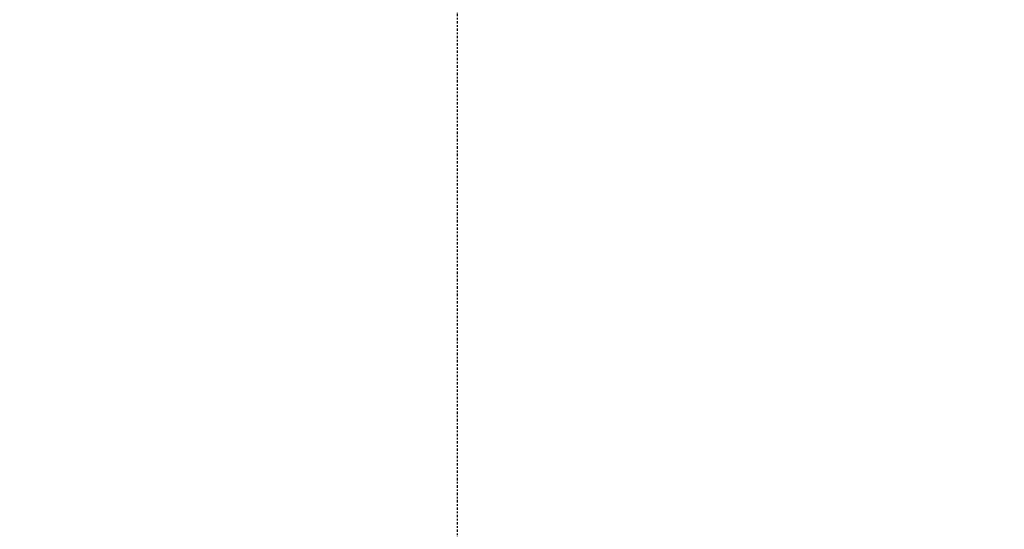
# Model space of a CAD drawing. Header units: millimetres. Extents: x 0 to 4378, y 0 to 2397.
# Tile 163 of 256: x 728 to 788, y 2177 to 2208. Entities that reach past the tile are written whole.
import ezdxf

# ---------------------------------------------------------------- set-up
doc = ezdxf.new("R2010")
doc.units = ezdxf.units.MM
doc.header["$LTSCALE"] = 0.2
doc.linetypes.add('CENTER2', pattern=[1.125, 0.75, -0.125, 0.125, -0.125])
doc.layers.add('02_Center Line', color=1, linetype='CENTER2')

# ---------------------------------------------------------------- blocks, each defined once
blk = doc.blocks.new('A$C67cfe5fe')
for radius, start, end in [(86.413, 313.06048, 226.93952), (59, 311.98884, 228.01116), (57.092, 313.69818, 226.30182)]:
    blk.add_arc((0, 0), radius, start, end)
blk.add_open_spline([(31.947, 39.932), (34.732, 29.935), (37.272, 19.95), (39.592, 10.449)], degree=3)
blk.add_open_spline([(-0.001, -41.272), (1.326, -41.272), (2.654, -41.208), (5.285, -40.955), (6.586, -40.765), (10.43, -40.02), (12.886, -39.291), (15.869, -38.108), (16.518, -37.83), (17.882, -37.205), (18.593, -36.854), (21.136, -35.505), (22.859, -34.409), (24.878, -32.912), (25.292, -32.592), (26.628, -31.518), (27.511, -30.742), (29.245, -29.081), (30.089, -28.193), (31.29, -26.812), (31.686, -26.334), (32.465, -25.351), (32.847, -24.844), (33.595, -23.802), (33.96, -23.266), (35.055, -21.573), (35.73, -20.398), (36.656, -18.588), (36.956, -17.963), (37.531, -16.677), (37.806, -16.017), (38.327, -14.663), (38.572, -13.968), (38.912, -12.915), (39.021, -12.558), (39.344, -11.455), (39.539, -10.706), (40.087, -8.325), (40.357, -6.684), (40.566, -4.635), (40.6, -4.233), (40.668, -3.294), (40.695, -2.757), (40.722, -1.865), (40.728, -1.538), (40.73, -1.104), (40.731, -1.041), (40.731, -0.903), (40.731, -0.831), (40.731, -0.506), (40.73, -0.311), (40.73, 0.042), (40.73, 0.138), (40.731, 0.424), (40.731, 0.57), (40.731, 0.88), (40.731, 1.032), (40.73, 1.285), (40.729, 1.385), (40.727, 1.575), (40.725, 1.657), (40.722, 1.854), (40.719, 1.96), (40.714, 2.158), (40.711, 2.248), (40.665, 3.605), (40.562, 4.869), (40.293, 6.936), (40.163, 7.741), (39.886, 9.18), (39.747, 9.815), (39.592, 10.449)], degree=3, knots=[-21.001083, -21.001083, -21.001083, -21.001083, -20.328863, -20.328863, -19.655828, -19.655828, -18.308332, -18.308332, -17.924512, -17.924512, -17.485993, -17.485993, -16.316696, -16.316696, -16.006668, -16.006668, -15.296307, -15.296307, -14.534305, -14.534305, -14.139555, -14.139555, -13.730091, -13.730091, -13.30546, -13.30546, -12.401825, -12.401825, -11.929878, -11.929878, -11.437802, -11.437802, -10.9252, -10.9252, -10.663362, -10.663362, -10.117833, -10.117833, -8.934625, -8.934625, -8.645977, -8.645977, -8.260408, -8.260408, -8.006475, -8.006475, -7.961161, -7.961161, -7.91407, -7.91407, -7.778509, -7.778509, -7.724161, -7.724161, -7.666804, -7.666804, -7.602838, -7.602838, -7.565627, -7.565627, -7.532521, -7.532521, -7.488032, -7.488032, -7.450837, -7.450837, -6.924212, -6.924212, -6.587553, -6.587553, -6.320409, -6.320409, -6.320409, -6.320409])
at = {"layer": '02_Center Line'}
blk.add_line((0, 87.413), (0, -87.413), dxfattribs=at)

msp = doc.modelspace()

# ---------------------------------------------------------------- block references
msp.add_blockref('A$C67cfe5fe', (754.283, 2176.398))

doc.saveas('drawing.dxf')
